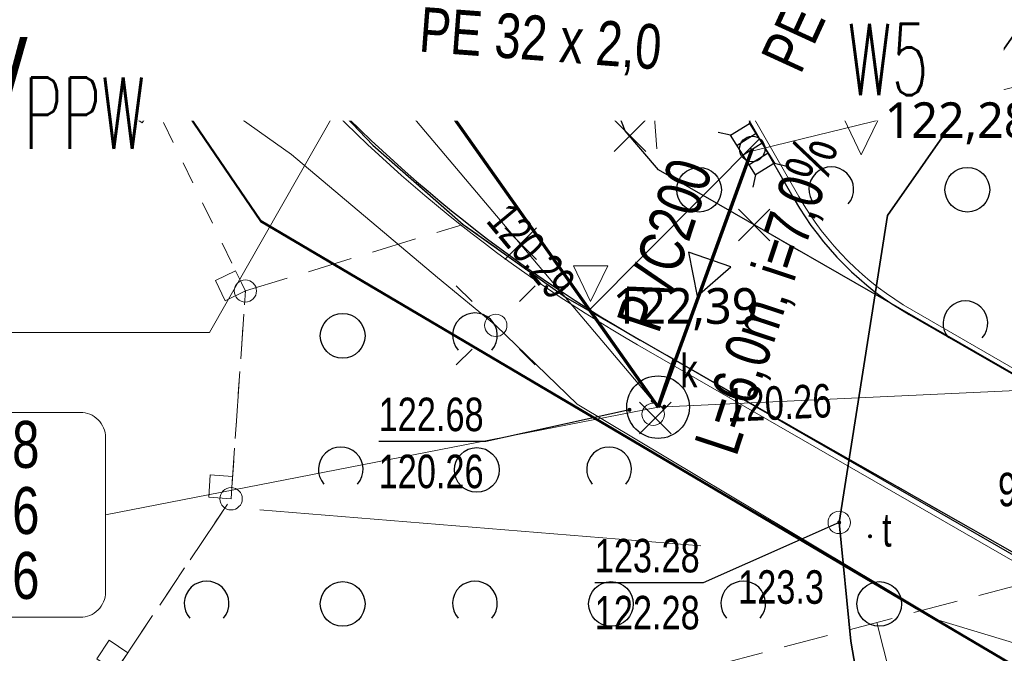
# Model space of a CAD drawing. Header units: millimetres. Extents: x 7464056 to 7464277, y 5957530 to 5957827.
# Tile 5 of 22: x 7464161 to 7464183, y 5957551 to 5957565. Entities that reach past the tile are written whole.
import ezdxf
from ezdxf.enums import TextEntityAlignment as Align

# ---------------------------------------------------------------- set-up
doc = ezdxf.new("R2010")
doc.units = ezdxf.units.MM
doc.header["$MEASUREMENT"] = 0
for name, pattern in [('1.0_0.5', [1.5, 1, -0.5]), ('1.5_0.5', [2, 1.5, -0.5]), ('KRESKOWA', [19.05, 12.7, -6.35]), ('otda_500', [1, 0.5, -0.5])]:
    doc.linetypes.add(name, pattern=pattern)
doc.layers.get('0').update_dxf_attribs({"color": 2, "linetype": 'CONTINUOUS', "lineweight": 0, "plot": 0})
for name, color, linetype in [('000 Inne (niezydentyfikowane)', 7, 'CONTINUOUS'), ('jezdnia', 7, 'CONTINUOUS'), ('krawężnik', 7, 'CONTINUOUS'), ('latarnia', 7, 'CONTINUOUS'), ('obudowa ochronna przewodu', 7, 'CONTINUOUS'), ('pikieta naturalna', 7, 'CONTINUOUS'), ('pikieta naturalna-Atr2', 7, 'CONTINUOUS'), ('podpora (punkt)', 7, 'CONTINUOUS'), ('przewód elektroenergetyczny podziemny', 7, 'CONTINUOUS'), ('przewód kanalizacyjny', 7, 'CONTINUOUS'), ('przewód telekomunikacyjny podziemny', 7, 'CONTINUOUS'), ('rzedna', 7, 'CONTINUOUS'), ('rzedna-Atr2', 7, 'CONTINUOUS'), ('rzedna-Atr3', 7, 'CONTINUOUS'), ('skarpa nieumocniona', 7, 'CONTINUOUS'), ('studnia kanalizacyjna', 7, 'CONTINUOUS'), ('studnia kanalizacyjna-Atr17', 7, 'CONTINUOUS'), ('wiata', 7, 'CONTINUOUS'), ('właz do komory lub kanału - okrągły', 7, 'CONTINUOUS'), ('właz do komory lub kanału - okrągły-Atr17', 7, 'CONTINUOUS'), ('zadrzewienie  zakrzewienie', 7, 'CONTINUOUS')]:
    doc.layers.add(name, color=color, linetype=linetype)
for name, color, linetype, lineweight in [('__A-BUDYNEK', 7, 'CONTINUOUS', 35), ('__A-krawężnik', 7, 'CONTINUOUS', 30), ('__A-opisy', 7, 'CONTINUOUS', 20), ('__A-rozbiórki', 1, 'CONTINUOUS', 25), ('__A-rzędne projektowane', 7, 'CONTINUOUS', 15), ('A-przerywana', 4, 'KRESKOWA', 5), ('A-stolarka', 5, 'CONTINUOUS', 15), ('A-ściany projektowane', 5, 'CONTINUOUS', 35), ('E-złacza i rozdzielnice', 1, 'CONTINUOUS', 13), ('Krzyżyk', 10, 'CONTINUOUS', 5), ('S-drenaż-opis', 124, 'CONTINUOUS', 20), ('S-kan-deszcz', 94, 'CONTINUOUS', 70), ('S-kan-deszcz-opis', 94, 'CONTINUOUS', 20), ('S-woda', 5, 'CONTINUOUS', 60), ('S-woda-opis', 5, 'CONTINUOUS', 20)]:
    doc.layers.add(name, color=color, linetype=linetype, lineweight=lineweight)
doc.styles.add('arial', font='arial.ttf')
doc.styles.add('SANIT', font='romans.shx', dxfattribs={"width": 0.7})
doc.styles.get("Standard").update_dxf_attribs({"font": 'Working1250', "width": 0.75})
doc.styles.add('trebuchet', font='trebuc.ttf')

# ---------------------------------------------------------------- blocks, each defined once
blk = doc.blocks.new('OTZK1')
at = {"color": 0, "linetype": 'Continuous'}
blk.add_circle((0, 0), 0.5, dxfattribs=at)
blk = doc.blocks.new('OTZK2')
at = {"color": 0, "linetype": 'Continuous'}
blk.add_arc((0, 0), 0.5, 318.85, 221.162, dxfattribs=at)
blk = doc.blocks.new('IB04')
at = {"color": 0, "linetype": 'Continuous', "lineweight": 13}
blk.add_circle((0, 0), 0.25, dxfattribs=at)
blk = doc.blocks.new('IB10')
at = {"color": 0, "linetype": 'Continuous', "lineweight": 13}
for p, q in [((0, 0), (0, 0.5)), ((0, 0.5), (0.5, 0.5)), ((0.5, 0), (0.5, 0.5)), ((0, 0), (0.5, 0))]:
    blk.add_line(p, q, dxfattribs=at)
blk = doc.blocks.new('SM01')
at = {"color": 0, "linetype": 'Continuous', "lineweight": 13}
for p, q in [((-0.53, 0.531), (-0.883, 0.884)), ((0.531, 0.531), (0.884, 0.884)), ((-0.53, -0.53), (-0.883, -0.883)), ((0.531, -0.53), (0.884, -0.883))]:
    blk.add_line(p, q, dxfattribs=at)
blk.add_circle((0, 0), 0.25, dxfattribs=at)
blk = doc.blocks.new('PW01')
at = {"linetype": 'Continuous', "lineweight": 13}
h = blk.add_hatch(color=0, dxfattribs=at)
edge = h.paths.add_edge_path()
edge.add_arc((0, 0), 0.045, 0, 360)
blk = doc.blocks.new('US15')
at = {"color": 0, "linetype": 'Continuous', "lineweight": 13}
blk.add_circle((0, 0), 0.25, dxfattribs=at)
blk = doc.blocks.new('US22')
at = {"color": 0, "linetype": 'Continuous', "lineweight": 13}
blk.add_circle((0, 0), 0.25, dxfattribs=at)
blk = doc.blocks.new('US25')
at = {"linetype": 'Continuous', "lineweight": 0}
h = blk.add_hatch(color=0, dxfattribs=at)
edge = h.paths.add_edge_path()
edge.add_arc((0, 0), 0.2, 0, 360)
blk = doc.blocks.new('G$C26649949')
at = {"layer": 'A-przerywana', "color": 7}
blk.add_lwpolyline([(610, 562.5), (710, 562.5), (710, 262.5), (610, 262.5)], close=True, dxfattribs=at)
for centre in [(1870, 512.5), (2150, 512.5), (370, 417), (950, 412.5), (1270, 412.5), (1550, 412.5), (1870, 312.5), (2150, 312.5)]:
    blk.add_circle(centre, 50, dxfattribs=at)
at = {"layer": 'A-stolarka', "color": 7, "ltscale": 2}
for p, q in [((660, 132.5), (660, 42)), ((1400, 132.5), (1400, 42)), ((2010, 132.5), (2010, 42))]:
    blk.add_line(p, q, dxfattribs=at)
at = {"layer": 'A-stolarka', "color": 7}
for p, q in [((1276.6, 11.5), (1277.1, 19)), ((1280.9, 8), (1276.6, 8)), ((1280.9, 10.5), (1279.1, 10.5)), ((1280.9, 6.2), (1280.9, 12.2)), ((1282.2, 12.6), (1281.3, 12.6)), ((1282.2, 5.9), (1281.3, 5.9)), ((1287.6, 12.6), (1288.5, 12.6)), ((1287.6, 5.9), (1288.5, 5.9)), ((1288.8, 6.2), (1288.8, 12.2)), ((1288.8, 10.5), (1290.6, 10.5)), ((1288.8, 8), (1293.2, 8)), ((1293.2, 11.5), (1292.7, 19)), ((1506.8, 11.5), (1507.3, 19)), ((1511.2, 8), (1506.8, 8)), ((1511.2, 10.5), (1509.4, 10.5)), ((1511.2, 6.2), (1511.2, 12.2)), ((1512.4, 12.6), (1511.5, 12.6)), ((1512.4, 5.9), (1511.5, 5.9)), ((1517.8, 12.6), (1518.7, 12.6)), ((1517.8, 5.9), (1518.7, 5.9)), ((1519.1, 6.2), (1519.1, 12.2)), ((1519.1, 10.5), (1520.9, 10.5)), ((1519.1, 8), (1523.4, 8)), ((1523.4, 11.5), (1522.9, 19))]:
    blk.add_line(p, q, dxfattribs=at)
for points in [[(1282.4, 114.5), (1280, 114.5), (1280, 126.7), (1286.2, 126.7, -0.414214), (1286.6, 126.3), (1286.6, 119), (1284.4, 119), (1284.4, 118.5), (1285.2, 118.5), (1285.2, 118.1), (1282.4, 118.1), (1282.4, 114.5)], [(1286.1, 110.4), (1287.2, 110.4, -0.414214), (1287.6, 110), (1287.6, 1.8, -0.414214), (1287.2, 1.4), (1283.6, 1.4), (1283.6, 0), (1282.6, 0, -0.414214), (1282.2, 0.4), (1282.2, 111.4, -0.414214), (1282.5, 111.8), (1283.4, 111.8)], [(1513.9, 110.4), (1512.8, 110.4, 0.414214), (1512.4, 110), (1512.4, 1.8, 0.414214), (1512.8, 1.4), (1516.4, 1.4), (1516.4, 0), (1517.4, 0, 0.414214), (1517.8, 0.4), (1517.8, 111.4, 0.414214), (1517.5, 111.8), (1516.6, 111.8)], [(1517.6, 114.5), (1520, 114.5), (1520, 126.7), (1513.8, 126.7, 0.414214), (1513.4, 126.3), (1513.4, 119), (1515.6, 119), (1515.6, 118.5), (1514.8, 118.5), (1514.8, 118.1), (1517.6, 118.1), (1517.6, 114.5)]]:
    blk.add_lwpolyline(points, format="xyb", dxfattribs=at)
for points in [[(1283.2, 112.8, -5.30393), (1283.4, 113.3), (1283.4, 110.6, 0.414214), (1284, 110), (1286.1, 110), (1286.1, 110.4), (1284, 110.4, -0.414214), (1283.7, 110.6), (1283.7, 113.3, 4.433589), (1283.3, 112.4)], [(1282.4, 114.8), (1284.6, 114.8, 1.297393), (1284.8, 115.1), (1284.8, 118.1), (1285.2, 118.1), (1285.2, 114.5), (1282.4, 114.5)], [(1516.8, 112.8, 5.30393), (1516.6, 113.3), (1516.6, 110.6, -0.414214), (1516, 110), (1513.9, 110), (1513.9, 110.4), (1516, 110.4, 0.414214), (1516.3, 110.6), (1516.3, 113.3, -4.433589), (1516.7, 112.4)], [(1517.6, 114.8), (1515.4, 114.8, -1.297393), (1515.2, 115.1), (1515.2, 118.1), (1514.8, 118.1), (1514.8, 114.5), (1517.6, 114.5)]]:
    blk.add_lwpolyline(points, format="xyb", close=True, dxfattribs=at)
for points in [[(1283.7, 117.7), (1283.7, 115.1), (1284.1, 115.1), (1284.1, 118.1), (1282.8, 118.1), (1282.8, 115.1), (1283.4, 115.1), (1283.4, 117.7)], [(1283.7, 114.8), (1283.7, 117.7), (1283.4, 117.7), (1283.4, 114.8)], [(1283.4, 114.5), (1283.4, 114.1)], [(1283.7, 113.3), (1283.7, 114.5)], [(1516.3, 117.7), (1516.3, 115.1), (1515.9, 115.1), (1515.9, 118.1), (1517.2, 118.1), (1517.2, 115.1), (1516.6, 115.1), (1516.6, 117.7)], [(1516.3, 114.8), (1516.3, 117.7), (1516.6, 117.7), (1516.6, 114.8)], [(1516.3, 113.3), (1516.3, 114.5)], [(1516.6, 114.5), (1516.6, 114.1)]]:
    blk.add_lwpolyline(points, dxfattribs=at)
for centre in [(1282.6, 113.3), (1517.4, 113.3)]:
    blk.add_circle(centre, 0.78, dxfattribs=at)
for centre, radius, start, end in [((1279.5, 120.6), 120.7, 271.9601, 357.0808), ((1520.5, 120.6), 120.7, 182.9192, 268.0399), ((1293.9, 21.7), 0.888, 18.9246, 90), ((1506.1, 21.7), 0.888, 90, 161.0754), ((1288.5, 12.2), 0.36, 0, 90), ((1288.5, 6.2), 0.36, 270, 0), ((1290.6, 9.3), 1.2, 58.6119, 90), ((1291.9, 11.4), 1.26, 238.6119, 5.465), ((1293.2, 9.2), 1.26, 270, 0), ((1506.8, 9.2), 1.26, 180, 270), ((1508.1, 11.4), 1.26, 174.535, 301.3881), ((1509.4, 9.3), 1.2, 90, 121.3881), ((1511.5, 12.2), 0.36, 90, 180), ((1511.5, 6.2), 0.36, 180, 270)]:
    blk.add_arc(centre, radius, start, end, dxfattribs=at)
for centre, major_axis, ratio, start_param, end_param in [((1275.8, 21.7), (0.628, -0.628), 1, 2.356194, 3.596693), ((1293.9, 19), (0, -3.6), 0.347016, 3.132997, 4.712389), ((1524.2, 19), (0, -3.6), 0.347016, 3.132997, 4.712389), ((1276.6, 9.2), (0.891, -0.891), 1, 3.926991, 5.497787), ((1277.8, 11.4), (-0.891, -0.891), 1, 5.402404, 7.61641), ((1279.1, 9.3), (-0.849, -0.849), 1, 3.926991, 4.474817), ((1281.3, 12.2), (-0.255, -0.255), 1, 3.926991, 5.497787), ((1281.3, 6.2), (0.255, -0.255), 1, 3.926991, 5.497787)]:
    blk.add_ellipse(centre, major_axis=major_axis, ratio=ratio, start_param=start_param, end_param=end_param, dxfattribs=at)
at = {"layer": 'A-stolarka', "color": 7, "extrusion": (0, 0, -1)}
for centre, major_axis, ratio, start_param, end_param in [((1275.8, 19), (0, -3.6), 0.347016, 3.132997, 4.712389), ((1506.1, 19), (0, -3.6), 0.347016, 3.132997, 4.712389), ((1524.2, 21.7), (-0.628, -0.628), 1, 2.356194, 3.596693), ((1518.7, 12.2), (0.255, -0.255), 1, 3.926991, 5.497787), ((1518.7, 6.2), (-0.255, -0.255), 1, 3.926991, 5.497787), ((1520.9, 9.3), (0.849, -0.849), 1, 3.926991, 4.474817), ((1522.2, 11.4), (0.891, -0.891), 1, 5.402404, 7.61641), ((1523.4, 9.2), (-0.891, -0.891), 1, 3.926991, 5.497787)]:
    blk.add_ellipse(centre, major_axis=major_axis, ratio=ratio, start_param=start_param, end_param=end_param, dxfattribs=at)
at = {"layer": 'A-stolarka', "color": 7}
for points in [[(1275.3, 9.2), (1275.3, 9.7), (1275, 11.5), (1274.8, 14.8), (1274.4, 18.6), (1274.8, 21), (1275, 22)], [(1524.7, 9.2), (1524.7, 9.7), (1525, 11.5), (1525.2, 14.8), (1525.6, 18.6), (1525.2, 21), (1525, 22)]]:
    blk.add_open_spline(points, degree=3, knots=[0, 0, 0, 0, 1.06066, 4.623314, 8.177981, 10.699943, 10.699943, 10.699943, 10.699943], dxfattribs=at)
for points in [[(1294.4, 9.2), (1294.6, 10.5), (1295, 14.8), (1295.2, 19), (1294.8, 22)], [(1505.6, 9.2), (1505.4, 10.5), (1505, 14.8), (1504.8, 19), (1505.2, 22)]]:
    blk.add_spline(points, degree=3, dxfattribs=at)
at = {"layer": 'A-ściany projektowane', "color": 7}
for p, q in [((200, 632.5), (2320, 632.5)), ((200, 632.5), (200, 112.5)), ((2320, 632.5), (2320, 112.5)), ((220, 612.5), (1100, 612.5)), ((220, 612.5), (220, 132.5)), ((1100, 612.5), (1100, 132.5)), ((1700, 612.5), (1120, 612.5)), ((1120, 612.5), (1120, 132.5)), ((1700, 612.5), (1700, 132.5)), ((2300, 612.5), (1720, 612.5)), ((1720, 612.5), (1720, 132.5)), ((2300, 612.5), (2300, 132.5)), ((2320, 612.5), (2320, 132.5)), ((0, 133), (0, 113)), ((50, 132.5), (50, 112.5)), ((200, 132.5), (50, 132.5)), ((360, 132.5), (220, 132.5)), ((360, 132.5), (360, 112.5)), ((960, 132.5), (960, 112.5)), ((1100, 132.5), (960, 132.5)), ((1280, 132.5), (1120, 132.5)), ((1280, 132.5), (1280, 112.5)), ((1700, 132.5), (1520, 132.5)), ((1520, 132.5), (1520, 112.5)), ((1720, 132.5), (1720, 112.5)), ((1720, 132.5), (1720, 132.5)), ((2300, 132.5), (2300, 112.5)), ((2300, 132.5), (2300, 132.5)), ((2595, 132.5), (2320, 132.5)), ((2595, 132.5), (2595, 113)), ((2645, 132.5), (2645, 113)), ((50, 112.5), (200, 112.5)), ((200, 112.5), (360, 112.5)), ((960, 112.5), (1280, 112.5)), ((1720, 112.5), (1520, 112.5)), ((2300, 112.5), (2320, 112.5)), ((2320, 112.5), (2595, 112.5))]:
    blk.add_line(p, q, dxfattribs=at)
at = {"layer": 'A-ściany projektowane', "color": 7, "lineweight": 15}
for p, q in [((60, 132.5), (940, 132.5)), ((220, 132.5), (1100, 132.5)), ((1520, 132.5), (1280, 132.5)), ((2300, 132.5), (1720, 132.5)), ((360, 112.5), (960, 112.5)), ((1520, 112.5), (1280, 112.5)), ((2300, 112.5), (1720, 112.5))]:
    blk.add_line(p, q, dxfattribs=at)
at = {"layer": 'A-ściany projektowane', "color": 7}
for points in [[(0, 132.5), (50, 132.5), (50, 112.5), (0, 112.5)], [(2595, 132.5), (2645, 132.5), (2645, 112.5), (2595, 112.5)]]:
    blk.add_lwpolyline(points, close=True, dxfattribs=at)
blk = doc.blocks.new('BUDYNEK')
at = {"layer": '__A-BUDYNEK', "ltscale": 0.25, "transparency": 33554687}
h = blk.add_hatch(color=256, dxfattribs=at)
h.dxf.hatch_style = 1
h.paths.add_polyline_path([(7464400.48, 5957583.27), (7464400.48, 5957583.07), (7464402.08, 5957583.07), (7464402.08, 5957583.27), (7464400.68, 5957583.27)])
h.paths.add_polyline_path([(7464400.68, 5957583.27), (7464400.68, 5957588.07), (7464409.48, 5957588.07), (7464409.48, 5957583.27), (7464408.08, 5957583.27), (7464408.08, 5957583.07), (7464411.28, 5957583.07), (7464411.28, 5957583.09), (7464411.28, 5957583.212), (7464411.28, 5957583.27), (7464409.68, 5957583.27), (7464409.68, 5957588.07), (7464415.48, 5957588.07), (7464415.48, 5957583.27), (7464413.68, 5957583.27), (7464413.68, 5957583.212), (7464413.68, 5957583.09), (7464413.661, 5957583.07, 0.693534), (7464413.642, 5957583.09), (7464413.647, 5957583.07), (7464413.68, 5957583.07), (7464413.68, 5957583.09), (7464413.654, 5957583.09, -0.693534), (7464413.68, 5957583.07), (7464415.68, 5957583.07), (7464415.68, 5957583.27), (7464415.68, 5957588.07), (7464421.48, 5957588.07), (7464421.48, 5957583.27), (7464421.48, 5957583.07), (7464421.68, 5957583.07), (7464421.68, 5957583.27), (7464421.68, 5957588.07), (7464421.68, 5957588.27), (7464400.48, 5957588.27), (7464400.48, 5957583.27)])
h = blk.add_hatch(color=256, dxfattribs=at)
h.dxf.hatch_style = 1
h.paths.add_polyline_path([(7464398.98, 5957583.07), (7464398.98, 5957583.27), (7464398.48, 5957583.27), (7464398.48, 5957583.075), (7464398.48, 5957583.07)])
h = blk.add_hatch(color=256, dxfattribs=at)
h.dxf.hatch_style = 1
h.paths.add_polyline_path([(7464424.43, 5957583.27), (7464424.43, 5957583.07), (7464424.93, 5957583.07), (7464424.93, 5957583.075), (7464424.93, 5957583.27)])
at = {"layer": '__A-BUDYNEK', "ltscale": 0.25, "xscale": 0.01, "yscale": 0.01, "zscale": 0.01}
blk.add_blockref('G$C26649949', (7464398.48, 5957581.945), dxfattribs=at)
blk = doc.blocks.new('Kota2')
at = {"color": 0}
blk.add_lwpolyline([(-0.386, 0.799), (0, 0), (0.386, 0.799)], close=True, dxfattribs=at)
at = {"color": 0, "style": 'trebuchet'}
blk.add_attdef('POZIOM', (-0.775, 1.071), '', height=1, dxfattribs=at)

msp = doc.modelspace()

# ---------------------------------------------------------------- linework, layer by layer
at = {"ltscale": 0.25}
msp.add_line((7464176.416, 5957553.595), (7464166.553, 5957554.405), dxfattribs=at)
msp.add_line((7464176.416, 5957553.595), (7464166.553, 5957554.405), dxfattribs=at)
msp.add_line((7464176.416, 5957553.595), (7464166.553, 5957554.405), dxfattribs=at)
at = {"layer": '000 Inne (niezydentyfikowane)', "color": 7, "linetype": 'Continuous', "lineweight": 13}
msp.add_line((7464181.92, 5957545.69), (7464180.35, 5957551.88), dxfattribs=at)
at = {"layer": '000 Inne (niezydentyfikowane)', "color": 56, "linetype": 'Continuous', "lineweight": 50, "flags": 128}
msp.add_lwpolyline([(7464126.431, 5957614.494), (7464156.208, 5957632.058), (7464163.514, 5957619.798), (7464156.749, 5957590.749), (7464156.689, 5957582.483), (7464160.044, 5957570.443), (7464166.573, 5957560.859), (7464191.954, 5957545.875), (7464191.47, 5957545.78), (7464189.787, 5957545.447), (7464144.12, 5957536.43), (7464125.18, 5957539.755)], dxfattribs=at)
msp.add_lwpolyline([(7464194.92, 5957546.46), (7464194.899, 5957546.456), (7464191.954, 5957545.875), (7464166.573, 5957560.859), (7464160.044, 5957570.443), (7464156.689, 5957582.483), (7464156.749, 5957590.749), (7464163.514, 5957619.798), (7464167.995, 5957612.279), (7464180.799, 5957585.27)], close=True, dxfattribs=at)
at = {"layer": '__A-BUDYNEK', "ltscale": 0.25}
msp.add_line((7464177.729, 5957562.701), (7464173.909, 5957558.862), dxfattribs=at)
at = {"layer": '__A-krawężnik', "lineweight": 15, "ltscale": 0.25}
for p, q in [((7464176.982, 5957564.245), (7464178.607, 5957561.411)), ((7464181.138, 5957558.875), (7464190.413, 5957553.526)), ((7464175.003, 5957558.096), (7464194.594, 5957546.797))]:
    msp.add_line(p, q, dxfattribs=at)
at = {"layer": '__A-krawężnik', "ltscale": 0.25}
for p, q in [((7464176.878, 5957564.185), (7464178.503, 5957561.352)), ((7464181.078, 5957558.771), (7464190.353, 5957553.422)), ((7464175.063, 5957558.2), (7464194.66, 5957546.898))]:
    msp.add_line(p, q, dxfattribs=at)
at = {"layer": '__A-krawężnik', "linetype": 'KRESKOWA', "ltscale": 0.2}
msp.add_arc((7464195.35, 5957587.634), 36.43, 185.7116, 218.1262, dxfattribs=at)
at = {"layer": '__A-krawężnik', "ltscale": 0.25}
for centre, radius, start, end in [((7464157.568, 5957557.347), 12, 40.5138, 111.9189), ((7464190.934, 5957585.857), 31.888, 220.5138, 240.1501), ((7464184.575, 5957564.835), 7, 209.8467, 240.0269)]:
    msp.add_arc(centre, radius, start, end, dxfattribs=at)
at = {"layer": '__A-krawężnik', "lineweight": 15, "ltscale": 0.25}
for centre, radius, start, end in [((7464157.568, 5957557.347), 11.88, 37.4631, 111.9189), ((7464190.934, 5957585.857), 32.008, 220.5138, 240.1501), ((7464184.575, 5957564.835), 6.88, 209.8467, 240.0269)]:
    msp.add_arc(centre, radius, start, end, dxfattribs=at)
at = {"layer": '__A-opisy', "color": 0, "ltscale": 0.25}
for p, q in [((7464165.425, 5957558.37), (7464168.645, 5957564.022)), ((7464137.349, 5957558.37), (7464165.425, 5957558.37))]:
    msp.add_line(p, q, dxfattribs=at)
at = {"layer": '__A-rozbiórki', "lineweight": 30, "ltscale": 0.25}
for p, q in [((7464174.481, 5957563.126), (7464175.187, 5957562.42)), ((7464174.481, 5957562.42), (7464175.187, 5957563.126)), ((7464177.255, 5957561.129), (7464177.962, 5957560.423)), ((7464177.255, 5957560.423), (7464177.962, 5957561.129))]:
    msp.add_line(p, q, dxfattribs=at)
at = {"layer": 'jezdnia', "color": 7, "linetype": '1.5_0.5', "lineweight": 18, "flags": 128}
msp.add_lwpolyline([(7464175.08, 5957566.94), (7464168.12, 5957579.06), (7464164.6, 5957585.2), (7464164.05, 5957586.08), (7464163.49, 5957587.16), (7464163.17, 5957588.47), (7464163.09, 5957590.54), (7464163.17, 5957592.05), (7464163.8, 5957595.25), (7464165.08, 5957600.48), (7464167.34, 5957609.47), (7464167.73, 5957610.98), (7464167.99, 5957612.28), (7464168.48, 5957612.9), (7464168.97, 5957613.22), (7464165.92, 5957618.44), (7464165.25, 5957616.11), (7464164.7, 5957613.53), (7464161.91, 5957601.58), (7464159.06, 5957589.68), (7464158.91, 5957588.78), (7464158.88, 5957587.14), (7464159.08, 5957584.49), (7464159.56, 5957581.48), (7464159.93, 5957579.62), (7464160.1, 5957579.06), (7464160.48, 5957577.81), (7464161.22, 5957574.98), (7464162.46, 5957571.47), (7464164.25, 5957568.18), (7464166.47, 5957565.3), (7464169.08, 5957562.56), (7464171.1, 5957560.79), (7464173.39, 5957559.16), (7464176.91, 5957557.14), (7464184.31, 5957552.93), (7464188.42, 5957550.79), (7464189.21, 5957550.43), (7464191.67, 5957549.01), (7464193.61, 5957547.69), (7464195.32, 5957546.4), (7464193.01, 5957552.89), (7464191.65, 5957552.87), (7464190.31, 5957553.48), (7464175.47, 5957562.01), (7464174.72, 5957562.88), (7464174.26, 5957564.06), (7464174.2, 5957565.3), (7464174.58, 5957566.25)], close=True, dxfattribs=at)
at = {"layer": 'krawężnik', "color": 7, "linetype": 'Continuous', "lineweight": 25, "flags": 128}
for points in [[(7464158.88, 5957587.14), (7464159.08, 5957584.49), (7464159.56, 5957581.48), (7464159.93, 5957579.62), (7464160.1, 5957579.06), (7464160.48, 5957577.81), (7464161.22, 5957574.98), (7464162.46, 5957571.47), (7464164.25, 5957568.18), (7464166.47, 5957565.3), (7464169.08, 5957562.56), (7464171.1, 5957560.79), (7464173.39, 5957559.16), (7464176.91, 5957557.14), (7464184.31, 5957552.93), (7464188.42, 5957550.79), (7464189.21, 5957550.43), (7464191.67, 5957549.01), (7464193.61, 5957547.69), (7464195.32, 5957546.4)], [(7464193.01, 5957552.89), (7464191.65, 5957552.87), (7464190.31, 5957553.48), (7464175.47, 5957562.01), (7464174.72, 5957562.88), (7464174.26, 5957564.06), (7464174.2, 5957565.3), (7464174.58, 5957566.25), (7464175.08, 5957566.94)]]:
    msp.add_lwpolyline(points, dxfattribs=at)
at = {"layer": 'Krzyżyk', "lineweight": 30, "ltscale": 0.25}
for p, q in [((7464168.259, 5957565.264), (7464168.965, 5957564.557)), ((7464168.259, 5957564.557), (7464168.965, 5957565.264)), ((7464172.032, 5957560.713), (7464172.738, 5957560.007)), ((7464172.032, 5957560.007), (7464172.738, 5957560.713)), ((7464175.046, 5957556.809), (7464175.752, 5957556.103)), ((7464175.046, 5957556.103), (7464175.752, 5957556.809))]:
    msp.add_line(p, q, dxfattribs=at)
at = {"layer": 'obudowa ochronna przewodu', "color": 7, "linetype": 'Continuous', "lineweight": 35, "flags": 128}
msp.add_lwpolyline([(7464196.882, 5957534.225), (7464196.16, 5957537.22), (7464183.01, 5957542.44), (7464180.69, 5957546.16), (7464179.77, 5957551.46), (7464179.51, 5957554.12), (7464180.59, 5957560.99), (7464184.89, 5957567.15), (7464179.45, 5957579.66), (7464179.25, 5957580.12)], dxfattribs=at)
at = {"layer": 'przewód elektroenergetyczny podziemny', "color": 1, "linetype": 'Continuous', "lineweight": 18, "flags": 128}
for points in [[(7464171.83, 5957558.53), (7464170.53, 5957559.6), (7464167.26, 5957562.35), (7464161.33, 5957566.57), (7464157.91, 5957574.56), (7464157.35, 5957577.44), (7464157.11, 5957579.06), (7464156.3, 5957584.59), (7464157.55, 5957591.07), (7464158.38, 5957591.07), (7464158.74, 5957591.2), (7464165.29, 5957590.88), (7464167.52, 5957590.76), (7464170.21, 5957591.06), (7464171.51, 5957591.53), (7464174.66, 5957593.48), (7464176.8, 5957594.74), (7464179.24, 5957596.13), (7464178.18, 5957598.67), (7464177.83, 5957598.49)], [(7464171.83, 5957558.53), (7464173.65, 5957556.77), (7464181.73, 5957551.93), (7464188.57, 5957549.87), (7464195.6, 5957545.62)]]:
    msp.add_lwpolyline(points, dxfattribs=at)
at = {"layer": 'przewód kanalizacyjny', "color": 34, "linetype": 'Continuous', "lineweight": 18, "flags": 128}
for points in [[(7464162.5, 5957572.06), (7464175.46, 5957556.7)], [(7464162.5, 5957572.06), (7464175.46, 5957556.7)], [(7464175.46, 5957556.7), (7464217.76, 5957558.67), (7464228.52, 5957543.1), (7464232.32, 5957544.24), (7464265.87, 5957554.27)]]:
    msp.add_lwpolyline(points, dxfattribs=at)
at = {"layer": 'przewód telekomunikacyjny podziemny', "color": 30, "linetype": 'Continuous', "lineweight": 18, "flags": 128}
msp.add_lwpolyline([(7464179.25, 5957580.12), (7464179.45, 5957579.66), (7464184.89, 5957567.15), (7464180.59, 5957560.99), (7464179.51, 5957554.12), (7464179.77, 5957551.46), (7464180.69, 5957546.16), (7464183.01, 5957542.44), (7464196.16, 5957537.22), (7464196.882, 5957534.225)], dxfattribs=at)
at = {"layer": 'rzedna-Atr2', "color": 7, "flags": 128}
for points in [[(7464174.82, 5957556.64), (7464171.61, 5957555.93), (7464169.211, 5957555.93)], [(7464179.51, 5957554.12), (7464176.47, 5957552.77), (7464174.044, 5957552.77)]]:
    msp.add_lwpolyline(points, dxfattribs=at)
at = {"layer": 'S-drenaż-opis', "color": 94, "ltscale": 0.01}
for p, q in [((7464191.789, 5957565.904), (7464177.432, 5957562.402)), ((7464163.102, 5957554.29), (7464175.46, 5957556.7))]:
    msp.add_line(p, q, dxfattribs=at)
msp.add_lwpolyline([(7464153.827, 5957551.997), (7464162.537, 5957551.997, 0.414214), (7464163.102, 5957552.562), (7464163.102, 5957556.019, 0.414214), (7464162.537, 5957556.584), (7464153.827, 5957556.584, 0.414214), (7464153.262, 5957556.019), (7464153.262, 5957552.562, 0.414214), (7464153.827, 5957551.997)], format="xyb", dxfattribs=at)
at = {"layer": 'S-kan-deszcz', "ltscale": 0.25}
for p, q in [((7464163.855, 5957573.135), (7464175.46, 5957556.7)), ((7464177.565, 5957562.477), (7464175.46, 5957556.7)), ((7464173.923, 5957558.876), (7464175.46, 5957556.7)), ((7464175.46, 5957556.7), (7464175.823, 5957557.764))]:
    msp.add_line(p, q, dxfattribs=at)
at = {"layer": 'S-kan-deszcz', "lineweight": 30, "ltscale": 0.25}
for p, q in [((7464177.506, 5957563.05), (7464177.57, 5957563.326)), ((7464177.082, 5957562.785), (7464176.806, 5957562.849)), ((7464177.654, 5957562.821), (7464177.23, 5957562.556)), ((7464177.784, 5957562.605), (7464177.36, 5957562.34)), ((7464177.921, 5957562.386), (7464177.497, 5957562.121)), ((7464178.062, 5957562.159), (7464178.338, 5957562.096)), ((7464177.638, 5957561.895), (7464177.575, 5957561.619))]:
    msp.add_line(p, q, dxfattribs=at)
for points in [[(7464169.566, 5957565.913), (7464168.749, 5957565.336), (7464169.657, 5957564.917), (7464169.566, 5957565.913)], [(7464177.084, 5957559.842), (7464176.137, 5957560.166), (7464176.331, 5957559.184), (7464177.084, 5957559.842)]]:
    msp.add_lwpolyline(points, dxfattribs=at)
msp.add_lwpolyline([(7464177.506, 5957563.05), (7464178.062, 5957562.159), (7464177.638, 5957561.895), (7464177.082, 5957562.785)], close=True, dxfattribs=at)
for centre, radius in [((7464177.565, 5957562.477), 0.285), ((7464175.46, 5957556.7), 0.7)]:
    msp.add_circle(centre, radius, dxfattribs=at)
at = {"layer": 'S-woda', "ltscale": 0.25}
for p, q in [((7464178.813, 5957563.427), (7464181.182, 5957569.157)), ((7464162.881, 5957564.741), (7464177.962, 5957563.502)), ((7464162.881, 5957564.741), (7464177.962, 5957563.502)), ((7464162.881, 5957564.741), (7464178.813, 5957563.427))]:
    msp.add_line(p, q, dxfattribs=at)
at = {"layer": 'S-woda', "color": 0, "lineweight": 30, "ltscale": 0.25}
for p, q in [((7464163.293, 5957565.329), (7464163.16, 5957565.143)), ((7464163.293, 5957565.329), (7464164.922, 5957564.169)), ((7464163.159, 5957565.142), (7464164.789, 5957563.983)), ((7464166.154, 5957564.699), (7464166.115, 5957564.23)), ((7464167.151, 5957564.617), (7464166.154, 5957564.699)), ((7464166.519, 5957564.669), (7464178.401, 5957563.685)), ((7464166.115, 5957564.23), (7464177.701, 5957563.277)), ((7464164.915, 5957564.16), (7464164.782, 5957563.973)), ((7464178.401, 5957563.685), (7464178.379, 5957563.214)), ((7464177.383, 5957563.303), (7464178.379, 5957563.214))]:
    msp.add_line(p, q, dxfattribs=at)
at = {"layer": 'S-woda', "lineweight": 30, "ltscale": 0.25}
msp.add_circle((7464178.813, 5957563.427), 0.1, dxfattribs=at)
at = {"layer": 'skarpa nieumocniona', "color": 7, "linetype": '1.0_0.5', "lineweight": 18, "flags": 128}
msp.add_lwpolyline([(7464197.72, 5957542.31), (7464198.83, 5957541.21), (7464184.82, 5957546.17), (7464183.26, 5957546.03), (7464159.79, 5957540.09), (7464151.07, 5957537.79), (7464149.74, 5957535.43), (7464149.25, 5957533.94), (7464145.76, 5957533.92), (7464145.2, 5957534.35), (7464141.99, 5957536.8), (7464146.52, 5957537.18), (7464147.33, 5957540.02), (7464150.7, 5957544.03), (7464184.31, 5957552.93)], close=True, dxfattribs=at)
msp.add_lwpolyline([(7464197.72, 5957542.31), (7464198.83, 5957541.21), (7464184.82, 5957546.17), (7464183.26, 5957546.03), (7464159.79, 5957540.09), (7464151.07, 5957537.79), (7464149.74, 5957535.43), (7464149.25, 5957533.94), (7464145.76, 5957533.92), (7464145.2, 5957534.35), (7464141.99, 5957536.8), (7464146.52, 5957537.18), (7464147.33, 5957540.02), (7464150.7, 5957544.03), (7464184.31, 5957552.93)], close=True, dxfattribs=at)
at = {"layer": 'wiata', "color": 7, "linetype": 'otda_500', "lineweight": 18, "flags": 128}
msp.add_lwpolyline([(7464163.32, 5957550.79), (7464165.91, 5957554.65), (7464166.23, 5957559.3), (7464164.2, 5957563.48), (7464160.33, 5957566.1), (7464155.66, 5957566.43), (7464151.45, 5957564.35), (7464148.85, 5957560.46), (7464148.56, 5957555.79), (7464150.64, 5957551.62), (7464154.52, 5957549.04), (7464159.14, 5957548.74)], close=True, dxfattribs=at)
at = {"layer": 'zadrzewienie  zakrzewienie', "color": 7, "linetype": '1.0_0.5', "lineweight": 18, "flags": 128}
for points in [[(7464182.63, 5957586.49), (7464175.95, 5957582.64), (7464175.14, 5957581.82), (7464174.66, 5957580.9), (7464174.29, 5957579.29), (7464174.42, 5957579.06), (7464179.77, 5957569.74), (7464175.08, 5957566.94), (7464175.47, 5957562.01), (7464190.31, 5957553.48)], [(7464184.31, 5957552.93), (7464176.91, 5957557.14), (7464173.39, 5957559.16), (7464171.1, 5957560.79), (7464166.23, 5957559.3), (7464165.91, 5957554.65), (7464163.32, 5957550.79), (7464183.26, 5957546.03), (7464184.82, 5957546.17), (7464198.83, 5957541.21), (7464197.72, 5957542.31), (7464193.61, 5957547.69), (7464191.67, 5957549.01), (7464189.21, 5957550.43), (7464188.42, 5957550.79)]]:
    msp.add_lwpolyline(points, close=True, dxfattribs=at)

# ---------------------------------------------------------------- block references
at = {"layer": '__A-BUDYNEK', "ltscale": 0.25, "rotation": 299.8467112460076}
msp.add_blockref('BUDYNEK', (-1418096.735, 9466930.372), dxfattribs=at)
at = {"layer": '__A-rzędne projektowane'}
ref = msp.add_blockref('Kota2', (7464180.005, 5957562.343), dxfattribs=dict(at, zscale=0.7))
ref.add_attrib('Poziom', '122,28', (7464180.528, 5957562.722), dxfattribs={"layer": '0', "color": 0, "height": 0.8, "style": 'trebuchet'})
ref = msp.add_blockref('Kota2', (7464173.951, 5957559.066), dxfattribs=dict(at, zscale=0.7))
ref.add_attrib('Poziom', '122,39', (7464174.443, 5957558.565), dxfattribs={"layer": '0', "color": 0, "height": 0.8, "style": 'trebuchet'})
at = {"layer": 'latarnia', "color": 7, "linetype": 'Continuous', "lineweight": 18}
msp.add_blockref('SM01', (7464171.83, 5957558.53), dxfattribs=at)
at = {"layer": 'pikieta naturalna', "color": 7, "linetype": 'Continuous', "lineweight": 13}
msp.add_blockref('PW01', (7464180.2, 5957553.81), dxfattribs=at)
at = {"layer": 'podpora (punkt)', "color": 7, "linetype": 'Continuous', "lineweight": 18}
for p in [(7464164.2, 5957563.48), (7464166.23, 5957559.3), (7464165.91, 5957554.65)]:
    msp.add_blockref('IB04', p, dxfattribs=at)
at = {"layer": 'rzedna', "color": 34, "linetype": 'Continuous', "lineweight": 18}
for p in [(7464175.34, 5957556.84), (7464174.82, 5957556.64)]:
    msp.add_blockref('PW01', p, dxfattribs=at)
at = {"layer": 'rzedna', "color": 7, "linetype": 'Continuous', "lineweight": 18}
msp.add_blockref('PW01', (7464175.6, 5957556.71), dxfattribs=at)
at = {"layer": 'rzedna', "color": 30, "linetype": 'Continuous', "lineweight": 18, "rotation": 75.53}
msp.add_blockref('PW01', (7464179.51, 5957554.12), dxfattribs=at)
at = {"layer": 'S-woda', "ltscale": 0.25}
msp.add_blockref('US25', (7464162.881, 5957564.741), dxfattribs=at)
at = {"layer": 'studnia kanalizacyjna', "color": 34, "linetype": 'Continuous', "lineweight": 18}
msp.add_blockref('US15', (7464175.35, 5957556.54), dxfattribs=at)
at = {"layer": 'wiata', "color": 7, "linetype": 'Continuous', "lineweight": 18}
for p, rotation in [((7464164.2, 5957563.48), 145.902), ((7464166.23, 5957559.3), 115.903), ((7464165.91, 5957554.65), 86.06299999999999), ((7464163.32, 5957550.79), 56.139)]:
    msp.add_blockref('IB10', p, dxfattribs=dict(at, rotation=rotation))
at = {"layer": 'właz do komory lub kanału - okrągły', "color": 7, "linetype": 'Continuous', "lineweight": 18, "rotation": 75.53}
msp.add_blockref('US22', (7464179.51, 5957554.12), dxfattribs=at)
at = {"layer": 'zadrzewienie  zakrzewienie', "color": 7, "linetype": 'Continuous', "lineweight": 18}
for name, p in [('OTZK2', (7464176.334, 5957564.577)), ('OTZK2', (7464182.334, 5957564.577)), ('OTZK1', (7464179.376, 5957564.566)), ('OTZK1', (7464176.376, 5957561.566)), ('OTZK2', (7464179.334, 5957561.577)), ('OTZK1', (7464182.376, 5957561.566)), ('OTZK2', (7464182.334, 5957558.577)), ('OTZK1', (7464168.406, 5957558.296)), ('OTZK2', (7464171.364, 5957558.307)), ('OTZK2', (7464168.364, 5957555.307)), ('OTZK1', (7464171.406, 5957555.296)), ('OTZK2', (7464174.364, 5957555.307)), ('OTZK2', (7464165.364, 5957552.307)), ('OTZK1', (7464168.406, 5957552.296)), ('OTZK2', (7464171.364, 5957552.307)), ('OTZK1', (7464174.406, 5957552.296)), ('OTZK2', (7464177.364, 5957552.307)), ('OTZK1', (7464180.406, 5957552.296))]:
    msp.add_blockref(name, p, dxfattribs=at)

# ---------------------------------------------------------------- texts
at = {"layer": '__A-opisy', "linetype": 'Continuous', "lineweight": 30, "width": 0.765}
msp.add_text('9%%%', height=0.75, dxfattribs=at).set_placement((7464183.061, 5957554.482))
at = {"layer": 'pikieta naturalna-Atr2', "color": 7, "width": 0.765}
msp.add_text('123.3', height=0.75, dxfattribs=at).set_placement((7464177.25, 5957552.3))
at = {"layer": 'rzedna-Atr2', "color": 34, "width": 0.765}
msp.add_text('120.29', height=0.75, rotation=309.64, dxfattribs=at).set_placement((7464171.59, 5957560.86))
at = {"layer": 'rzedna-Atr2', "color": 7, "width": 0.765}
msp.add_text('120.26', height=0.75, rotation=2.62, dxfattribs=at).set_placement((7464177.01, 5957556.37))
at = {"layer": 'rzedna-Atr2', "color": 34, "width": 0.765}
msp.add_text('122.68', height=0.75, dxfattribs=at).set_placement((7464169.211, 5957555.938), align=Align.BOTTOM_LEFT)
at = {"layer": 'rzedna-Atr2', "color": 30, "width": 0.765}
msp.add_text('123.28', height=0.75, dxfattribs=at).set_placement((7464174.044, 5957552.777), align=Align.BOTTOM_LEFT)
at = {"layer": 'rzedna-Atr3', "color": 34, "width": 0.765}
msp.add_text('120.26', height=0.75, dxfattribs=at).set_placement((7464169.211, 5957554.662), align=Align.BOTTOM_LEFT)
at = {"layer": 'rzedna-Atr3', "color": 30, "width": 0.765}
msp.add_text('122.28', height=0.75, dxfattribs=at).set_placement((7464174.044, 5957551.502), align=Align.BOTTOM_LEFT)
at = {"layer": 'S-drenaż-opis', "color": 94, "ltscale": 0.01, "char_height": 1.0512}
for s, insert, attachment_point in [('{\\fArial|b0|i0|c0|p0;122,68}', (7464158.257, 5957555.145), 7), ('{\\fArial|b0|i0|c0|p0;120,26}', (7464158.257, 5957554.912), 1), ('{\\fArial|b0|i0|c0|p0;119,76}', (7464158.257, 5957553.46), 1)]:
    msp.add_mtext(s, dxfattribs=dict(at, insert=insert, attachment_point=attachment_point))
at = {"layer": 'S-kan-deszcz-opis', "ltscale": 0.01, "char_height": 1, "attachment_point": 7, "rotation": 71.7614}
for s, insert in [('{\\fArial|b0|i0|c0|p0;PVC200}', (7464175.482, 5957558.318)), ('{\\fArial|b0|i0|c0|p0;L=6,0m, i=7,0%}', (7464177.383, 5957555.514))]:
    msp.add_mtext(s, dxfattribs=dict(at, insert=insert))
at = {"layer": 'S-woda', "lineweight": 50, "style": 'SANIT', "width": 0.6}
for s, p in [('W5', (7464179.695, 5957563.681)), ('PPW', (7464161.273, 5957562.477))]:
    msp.add_text(s, height=1.6, dxfattribs=at).set_placement(p)
at = {"layer": 'S-woda-opis', "ltscale": 0.01, "char_height": 1, "attachment_point": 7}
for insert, rotation in [((7464178.814, 5957564.047), 65.3802), ((7464170.08, 5957564.475), 355.6862)]:
    msp.add_mtext('{\\fArial|b0|i0|c0|p0;PE 32 x 2,0}', dxfattribs=dict(at, insert=insert, rotation=rotation))
at = {"layer": 'studnia kanalizacyjna-Atr17', "color": 34, "width": 0.765}
msp.add_text('k', height=0.75, dxfattribs=at).set_placement((7464175.96, 5957557.14))
at = {"layer": 'właz do komory lub kanału - okrągły-Atr17', "color": 7, "width": 0.765}
msp.add_text('t', height=0.75, dxfattribs=at).set_placement((7464180.47, 5957553.58))

# ---------------------------------------------------------------- next in the draw order: texts
at = {"layer": 'E-złacza i rozdzielnice', "insert": (7464156.518, 5957564.352), "char_height": 1.25, "width": 26.04631, "attachment_point": 4, "style": 'arial', "bg_fill": 2}
msp.add_mtext('{\\fArial|b0|i0|c238|p34;RG-W}', dxfattribs=at)

doc.saveas('drawing.dxf')
